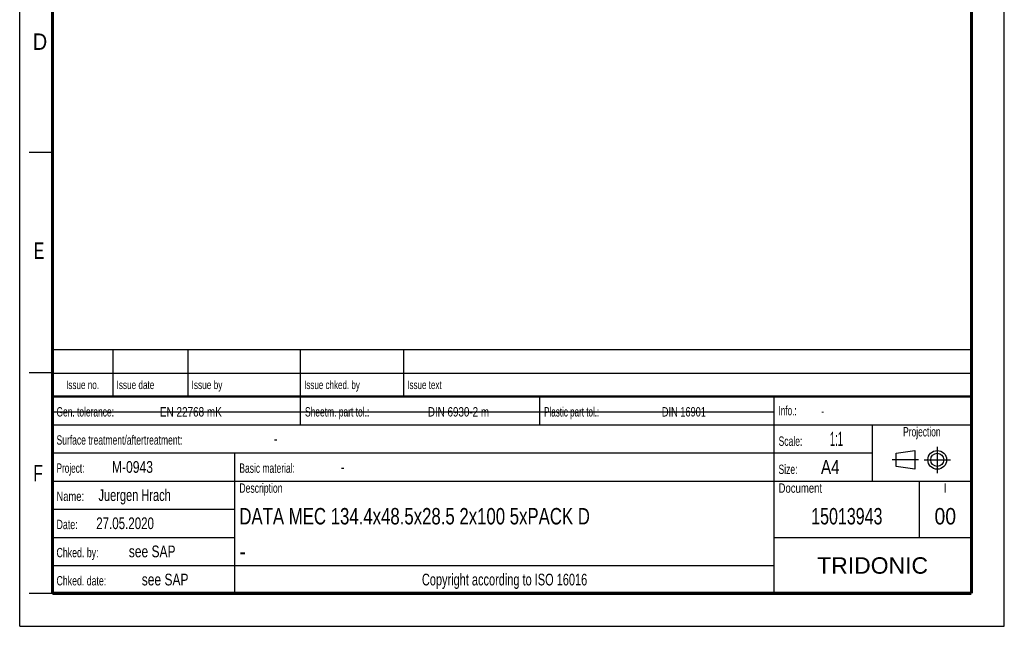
# Model space of a CAD drawing. Header units: millimetres. Extents: x 0 to 210, y 0 to 297.
# Tile 1 of 7: x 0 to 210, y 0 to 129. Entities that reach past the tile are written whole.
import ezdxf
from ezdxf.enums import TextEntityAlignment as Align

# ---------------------------------------------------------------- set-up
doc = ezdxf.new("R2010")
doc.units = ezdxf.units.MM
doc.header["$LTSCALE"] = 19.36
doc.linetypes.add('CENTER', pattern=[0.6, 0.375, -0.075, 0.075, -0.075])
doc.layers.get('0').update_dxf_attribs({"linetype": 'CONTINUOUS'})
doc.layers.add('DEFAULT_1', color=7, linetype='CENTER')
doc.layers.add('Z_NOTICE', color=7, linetype='CONTINUOUS')
doc.styles.get("Standard").update_dxf_attribs({"font": 'txt', "width": 0.7})
doc.styles.add('TEXTSTYLE_2', font='txt', dxfattribs={"width": 0.75})
doc.styles.add('TEXTSTYLE_5', font='arial.ttf')

# ---------------------------------------------------------------- blocks, each defined once
blk = doc.blocks.new('PROJEKTIONSMETHODE_BL0', base_point=(192.31, 35.47))
at = {"color": 2, "linetype": 'CONTINUOUS'}
for p, q in [((186.91, 36.87), (190.91, 37.47)), ((186.91, 34.07), (186.91, 36.87)), ((190.91, 37.47), (190.91, 33.47)), ((190.91, 33.47), (186.91, 34.07))]:
    blk.add_line(p, q, dxfattribs=at)
for radius in [2, 1.4]:
    blk.add_circle((195.71, 35.47), radius, dxfattribs=at)
at = {"layer": 'DEFAULT_1', "color": 2, "linetype": 'CENTER'}
for p, q in [((195.71, 38.27), (195.71, 32.67)), ((191.71, 35.47), (186.11, 35.47)), ((192.91, 35.47), (198.5, 35.47))]:
    blk.add_line(p, q, dxfattribs=at)

msp = doc.modelspace()

# ---------------------------------------------------------------- linework, layer by layer
at = {"color": 2, "linetype": 'CONTINUOUS'}
for p, q in [((0, 0), (0, 297)), ((210, 0), (210, 297)), ((7, 101), (2, 101)), ((6.913619, 48.960154), (6.913619, 58.960154)), ((6.913619, 58.960154), (202.913619, 58.960154)), ((19.913619, 48.960154), (19.913619, 58.960154)), ((35.913619, 48.960154), (35.913619, 58.960154)), ((59.913619, 48.960154), (59.913619, 58.960154)), ((81.913619, 48.960154), (81.913619, 58.960154)), ((202.913619, 48.960154), (202.913619, 58.960154)), ((7, 54), (2, 54)), ((6.913619, 53.960154), (202.913619, 53.960154)), ((6.913546, 6.960131), (6.913546, 48.960131)), ((6.913546, 48.960131), (202.913546, 48.960131)), ((6.913619, 48.960154), (202.913619, 48.960154)), ((59.913546, 42.960131), (59.913546, 48.960131)), ((110.913546, 42.960131), (110.913546, 48.960131)), ((160.913546, 6.960131), (160.913546, 48.960131)), ((202.913546, 6.960131), (202.913546, 48.960131)), ((6.913546, 42.960131), (202.913546, 42.960131)), ((181.913546, 30.960131), (181.913546, 42.960131)), ((6.913546, 36.960131), (181.913546, 36.960131)), ((45.913546, 6.960131), (45.913546, 36.960131)), ((6.913546, 30.960131), (202.913546, 30.960131)), ((191.913546, 18.960131), (191.913546, 30.960131)), ((6.913546, 24.960131), (45.913546, 24.960131)), ((6.913546, 18.960131), (45.913546, 18.960131)), ((160.913546, 18.960131), (202.913546, 18.960131)), ((6.913546, 12.960131), (160.913546, 12.960131)), ((7, 7), (2, 7)), ((6.913546, 6.960131), (202.913546, 6.960131)), ((0, 0), (210, 0))]:
    msp.add_line(p, q, dxfattribs=at)
at = {"color": 7, "linetype": 'CONTINUOUS'}
msp.add_line((6.94873, 45.692725), (160.74873, 45.692725), dxfattribs=at)
for points, const_width in [([(7, 7), (7, 290)], 0.7), ([(203, 7), (203, 290)], 0.7), ([(7, 49), (203, 49)], 0.5), ([(7, 7), (203, 7)], 0.7)]:
    msp.add_lwpolyline(points, dxfattribs=dict(at, const_width=const_width))

# ---------------------------------------------------------------- block references
at = {"color": 2, "linetype": 'CONTINUOUS'}
msp.add_blockref('PROJEKTIONSMETHODE_BL0', (192.305085, 35.469747), dxfattribs=at)

# ---------------------------------------------------------------- texts
at = {"color": 5, "linetype": 'CONTINUOUS', "style": 'TEXTSTYLE_2'}
for s, width, p in [('D', 0.904762, (2.807294, 122.85717)), ('E', 0.714286, (3.002453, 78.302471)), ('F', 0.714286, (2.922192, 30.897042))]:
    msp.add_text(s, height=3.5, dxfattribs=dict(at, width=width)).set_placement(p)
at = {"layer": 'Z_NOTICE', "color": 5, "linetype": 'CONTINUOUS', "style": 'TEXTSTYLE_2'}
for s, height, width, p in [('Issue date ', 1.8, 0.725108, (20.663619, 50.560154)), ('Issue by ', 1.8, 0.732804, (36.663619, 50.560154)), ('Issue chked. by', 1.8, 0.711111, (60.663619, 50.560154)), ('Issue text ', 1.8, 0.712121, (82.663619, 50.560154)), ('Gen. tolerance:', 2, 0.669841, (7.851046, 44.710131)), ('EN 22768 mK', 2, 0.792208, (29.91057, 44.710131)), ('Sheetm. part tol.:', 2, 0.67328, (60.851046, 44.710131)), ('DIN 6930-2 m', 2, 0.78373, (87.053427, 44.710131)), ('Plastic part tol.:', 2, 0.642857, (111.851046, 44.710131)), ('DIN 16901', 2, 0.73545, (136.958189, 44.710131)), ('Info.: ', 2, 0.64966, (161.851046, 44.960131)), ('Surface treatment/aftertreatment: ', 2, 0.681373, (7.851046, 38.710131)), ('Scale:  ', 2, 0.684524, (161.851046, 38.460131)), ('1:1', 3, 0.5, (172.803427, 38.460131)), ('-', 2.5, 0.714286, (54.184379, 38.710131)), ('Project: ', 2, 0.656085, (7.851046, 32.710131)), ('M-0943', 2.5, 0.77381, (19.66057, 32.710131)), ('Basic material: ', 2, 0.675595, (46.851046, 32.710131)), ('-', 2.5, 0.714286, (68.470094, 32.710131)), ('Size: ', 2, 0.678571, (161.851046, 32.460131)), (' A4', 3, 0.809524, (169.993903, 32.460131)), ('Juergen Hrach', 2.5, 0.703297, (16.803427, 26.710131)), ('Description', 2, 0.688312, (46.851046, 28.460131)), ('Document', 2, 0.761905, (161.851046, 28.460131)), ('Name: ', 2, 0.746032, (7.851046, 26.710131)), ('27.05.2020', 2.5, 0.735714, (16.327237, 20.710131)), ('Date: ', 2, 0.706349, (7.851046, 20.710131)), ('Chked. by: ', 2, 0.701299, (7.851046, 14.710131)), ('see SAP', 2.5, 0.765306, (23.279618, 14.710131)), ('Chked. date: ', 2, 0.699634, (7.851046, 8.710131)), ('see SAP', 2.5, 0.765306, (26.041522, 8.710131))]:
    msp.add_text(s, height=height, dxfattribs=dict(at, width=width)).set_placement(p)
for s, height, width, p in [('Issue no.', 1.8, 0.719577, (13.413619, 50.560154)), ('Projection', 2, 0.671429, (192.413546, 40.460131)), ('I', 2, 0.833333, (197.413546, 28.460131)), ('Copyright according to ISO 16016', 2.5, 0.700149, (103.413546, 8.710131))]:
    msp.add_text(s, height=height, dxfattribs=dict(at, width=width)).set_placement(p, align=Align.CENTER)
at = {"layer": 'Z_NOTICE', "color": 5, "linetype": 'CONTINUOUS', "width": 0.714286}
msp.add_text('-', height=1.8, dxfattribs=at).set_placement((170.946284, 44.960131))
at = {"layer": 'Z_NOTICE', "color": 7, "linetype": 'CONTINUOUS', "style": 'TEXTSTYLE_2'}
for s, width, p in [('DATA MEC 134.4x48.5x28.5 2x100 5xPACK D', 0.764347, (46.851046, 21.710131)), ('-', 0.904762, (46.851046, 14.210131))]:
    msp.add_text(s, height=3.5, dxfattribs=dict(at, width=width)).set_placement(p)
for s, width, p in [('15013943', 0.729167, (176.413546, 21.710131)), ('00', 0.880952, (197.413546, 21.710131))]:
    msp.add_text(s, height=3.5, dxfattribs=dict(at, width=width)).set_placement(p, align=Align.CENTER)
at = {"layer": 'Z_NOTICE', "color": 5, "linetype": 'CONTINUOUS', "style": 'TEXTSTYLE_5'}
msp.add_text('TRIDONIC', height=3.5, dxfattribs=at).set_placement((181.913546, 11.210131), align=Align.CENTER)

doc.saveas('drawing.dxf')
